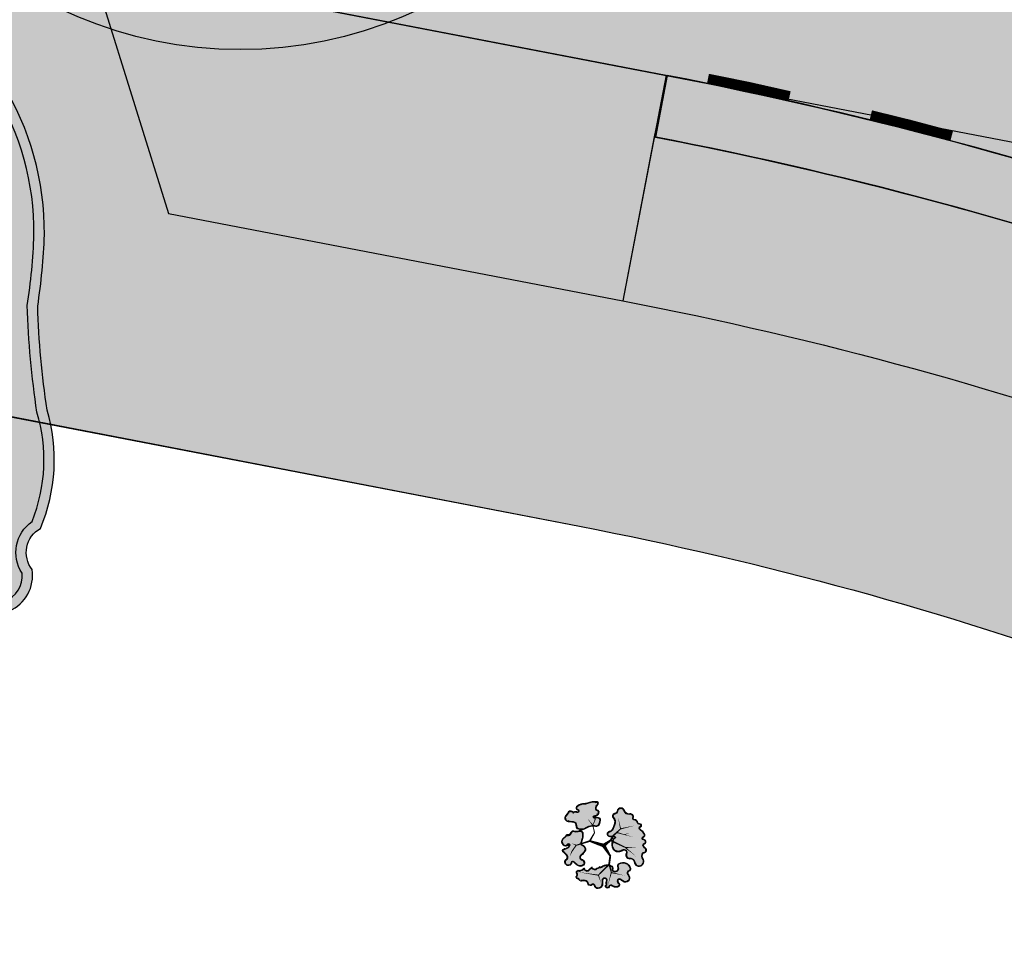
# Model space of a CAD drawing. Header units: metres. Extents: x -499360 to 60282433, y -11592314 to 5708004.
# Tile 21 of 128: x 32353343 to 32353355, y 5707884 to 5707895. Entities that reach past the tile are written whole.
import ezdxf

# ---------------------------------------------------------------- set-up
doc = ezdxf.new("R2010")
doc.units = ezdxf.units.M
doc.header["$LTSCALE"] = 0.75
doc.layers.get('0').update_dxf_attribs({"linetype": 'CONTINUOUS'})
for name, color, linetype, transparency in [('10414944$0$PF-Krone', 33, 'CONTINUOUS', 0.7), ('10414944$0$PF-Krone_SOL', 70, 'CONTINUOUS', 0.7), ('10414944$0$ST-Baum', 7, 'CONTINUOUS', 0.7)]:
    doc.layers.add(name, color=color, linetype=linetype, transparency=transparency)
doc.layers.add('10414944$0$PF-Stamm', color=7, linetype='CONTINUOUS', true_color=0x5f5144, transparency=0.7)
doc.layers.add('10414948$0$_Hilfslayer', color=6, linetype='CONTINUOUS', plot=False)
for name, color, linetype in [('10414948$0$ST-LIN Parkplatz', 7, 'CONTINUOUS'), ('10414948$0$ST-LIN-Fahrbahn', 2, 'CONTINUOUS'), ('10414948$0$ST-LIN-Gehweg', 2, 'CONTINUOUS')]:
    doc.layers.add(name, color=color, linetype=linetype)
for name, color, linetype, lineweight, true_color in [('10414948$0$ST_M_Markierung', 7, 'CONTINUOUS', 18, 0xffffff), ('10414949$0$ST-Gehweg-Sol', 7, 'CONTINUOUS', 0, 0xffd7a8), ('10414949$0$ST-Grünfläche-Sol', 7, 'CONTINUOUS', 0, 0xc3e788)]:
    doc.layers.add(name, color=color, linetype=linetype, lineweight=lineweight, true_color=true_color)
doc.layers.add('10414949$0$ST-Fahrbahn-Sol', color=7, linetype='CONTINUOUS', true_color=0xcccccc)
doc.layers.add('10414949$0$ST-Parkfläche-Sol', color=7, linetype='CONTINUOUS', true_color=0x666666)

# ---------------------------------------------------------------- blocks, each defined once
blk = doc.blocks.new('10414949')
at = {"layer": '10414949$0$ST-Fahrbahn-Sol'}
h = blk.add_hatch(color=256, dxfattribs=at)
h.dxf.hatch_style = 1
edge = h.paths.add_edge_path()
edge.add_line((32353332.075, 5707897.76), (32353350.985, 5707894.124))
edge.add_line((32353350.985, 5707894.124), (32353350.829, 5707893.39))
edge.add_arc((32353341.762, 5707846.24), 48.014, 70.2052, 79.1149, ccw=False)
edge.add_line((32353358.022, 5707891.417), (32353368.23, 5707887.744))
edge.add_line((32353368.23, 5707887.744), (32353368.484, 5707888.449))
edge.add_arc((32353392.461, 5707947.15), 63.409, 247.7815, 258.38519)
edge.add_line((32353379.695, 5707885.039), (32353392.888, 5707882.502))
edge.add_line((32353392.888, 5707882.502), (32353428.352, 5707875.682))
edge.add_line((32353428.352, 5707875.682), (32353429.202, 5707880.101))
edge.add_line((32353429.202, 5707880.101), (32353381.923, 5707889.193))
edge.add_arc((32353383.056, 5707895.085), 6, 247.5994, 259.1149, ccw=False)
edge.add_line((32353380.769, 5707889.538), (32353372.02, 5707893.144))
edge.add_arc((32353372.21, 5707893.606), 0.5, 79.0519, 247.5994, ccw=False)
edge.add_line((32353372.305, 5707894.097), (32353429.768, 5707883.047))
edge.add_line((32353429.768, 5707883.047), (32353430.618, 5707887.466))
edge.add_line((32353430.618, 5707887.466), (32353333.255, 5707906.189))
edge.add_arc((32353334.026, 5707910.142), 4.027, 175.7532, 258.9562, ccw=False)
edge.add_line((32353330.01, 5707910.44), (32353327.369, 5707894.461))
edge.add_arc((32353331.319, 5707893.832), 4, 79.1149, 170.9535, ccw=False)
at = {"layer": '10414949$0$ST-Gehweg-Sol'}
h = blk.add_hatch(color=256, dxfattribs=at)
h.dxf.hatch_style = 1
edge = h.paths.add_edge_path()
edge.add_line((32353427.596, 5707871.754), (32353424.023, 5707872.441))
edge.add_line((32353424.023, 5707872.441), (32353421.108, 5707874.529))
edge.add_line((32353421.108, 5707874.529), (32353401.468, 5707878.306))
edge.add_line((32353401.468, 5707878.306), (32353376.776, 5707883.054))
edge.add_arc((32353384.648, 5707923.728), 41.429, 251.4348, 259.0459, ccw=False)
edge.add_line((32353371.458, 5707884.455), (32353357.344, 5707889.535))
edge.add_arc((32353341.762, 5707846.24), 46.014, 70.2052, 79.1149)
edge.add_line((32353350.451, 5707891.426), (32353345.011, 5707892.472))
edge.add_line((32353345.011, 5707892.472), (32353344.084, 5707895.451))
edge.add_line((32353344.084, 5707895.451), (32353340.161, 5707896.205))
edge.add_line((32353340.161, 5707896.205), (32353338.191, 5707893.784))
edge.add_line((32353338.191, 5707893.784), (32353327.824, 5707895.777))
edge.add_arc((32353331.319, 5707893.832), 4, 150.9049, 171.2987)
edge.add_line((32353327.365, 5707894.437), (32353327.164, 5707893.122))
edge.add_line((32353327.164, 5707893.122), (32353349.932, 5707888.726))
edge.add_arc((32353341.762, 5707846.24), 43.264, 70.2052, 79.1149, ccw=False)
edge.add_line((32353356.413, 5707886.948), (32353368.168, 5707882.717))
edge.add_arc((32353383.408, 5707925.058), 45, 250.2052, 259.1149)
edge.add_line((32353374.91, 5707880.867), (32353417.437, 5707872.689))
edge.add_line((32353417.437, 5707872.689), (32353423.457, 5707869.495))
edge.add_line((32353423.457, 5707869.495), (32353427.03, 5707868.808))
edge.add_line((32353427.03, 5707868.808), (32353427.596, 5707871.754))
at = {"layer": '10414949$0$ST-Grünfläche-Sol'}
h = blk.add_hatch(color=256, dxfattribs=at)
h.dxf.hatch_style = 1
h.paths.add_polyline_path([(32353344.084, 5707895.451), (32353345.011, 5707892.472), (32353350.451, 5707891.426), (32353350.97, 5707894.127)])
at = {"layer": '10414949$0$ST-Parkfläche-Sol'}
h = blk.add_hatch(color=256, dxfattribs=at)
h.dxf.hatch_style = 1
edge = h.paths.add_edge_path()
edge.add_line((32353350.829, 5707893.39), (32353350.451, 5707891.426))
edge.add_arc((32353341.762, 5707846.24), 46.014, 70.2052, 79.1149, ccw=False)
edge.add_line((32353357.344, 5707889.535), (32353367.552, 5707885.861))
edge.add_line((32353367.552, 5707885.861), (32353368.23, 5707887.744))
edge.add_line((32353368.23, 5707887.744), (32353358.022, 5707891.417))
edge.add_arc((32353341.762, 5707846.24), 48.014, 70.2052, 79.1149)
at = {"layer": '10414949$0$ST-Fahrbahn-Sol', "flags": 128}
for points in [[(32353332.075, 5707897.76), (32353350.985, 5707894.124), (32353350.829, 5707893.39, -0.038896), (32353358.022, 5707891.417), (32353368.23, 5707887.744), (32353368.484, 5707888.449, 0.0463), (32353379.695, 5707885.039), (32353392.888, 5707882.502), (32353428.352, 5707875.682), (32353429.202, 5707880.101), (32353381.923, 5707889.193, -0.050288), (32353380.769, 5707889.538), (32353372.02, 5707893.144, -0.904739), (32353372.305, 5707894.097), (32353429.768, 5707883.047), (32353430.618, 5707887.466), (32353333.255, 5707906.189, -0.379879), (32353330.01, 5707910.44), (32353327.369, 5707894.461, -0.423644)], [(32353350.985, 5707894.124), (32353350.843, 5707893.387, -0.038818), (32353358.022, 5707891.417), (32353368.23, 5707887.744), (32353368.484, 5707888.449), (32353358.276, 5707892.123, 0.038818)]]:
    blk.add_lwpolyline(points, format="xyb", close=True, dxfattribs=at)
at = {"layer": '10414949$0$ST-Gehweg-Sol', "flags": 128}
blk.add_lwpolyline([(32353427.596, 5707871.754), (32353424.023, 5707872.441), (32353421.108, 5707874.529), (32353401.468, 5707878.306), (32353376.776, 5707883.054, -0.033222), (32353371.458, 5707884.455), (32353357.344, 5707889.535, 0.038896), (32353350.451, 5707891.426), (32353345.011, 5707892.472), (32353344.084, 5707895.451), (32353340.161, 5707896.205), (32353338.191, 5707893.784), (32353327.824, 5707895.777, 0.08922), (32353327.365, 5707894.437), (32353327.164, 5707893.122), (32353349.932, 5707888.726, -0.038896), (32353356.413, 5707886.948), (32353368.168, 5707882.717, 0.038896), (32353374.91, 5707880.867), (32353417.437, 5707872.689), (32353423.457, 5707869.495), (32353427.03, 5707868.808)], format="xyb", close=True, dxfattribs=at)
at = {"layer": '10414949$0$ST-Grünfläche-Sol', "flags": 128}
blk.add_lwpolyline([(32353344.084, 5707895.451), (32353345.011, 5707892.472), (32353350.451, 5707891.426), (32353350.97, 5707894.127)], close=True, dxfattribs=at)
at = {"layer": '10414949$0$ST-Parkfläche-Sol', "flags": 128}
blk.add_lwpolyline([(32353350.829, 5707893.39), (32353350.451, 5707891.426, -0.038896), (32353357.344, 5707889.535), (32353367.552, 5707885.861), (32353368.23, 5707887.744), (32353358.022, 5707891.417, 0.038896)], format="xyb", close=True, dxfattribs=at)
blk = doc.blocks.new('10414948$0$Leitlinie Schutzstreifen_Rad_(1.00_1.00_0.12)_INFRASIGN_639099589834910993')
at = {"layer": '10414948$0$ST_M_Markierung', "color": 7, "true_color": 0xffffff, "const_width": 0.12}
for points in [[(0.502, -0.041), (0.983, -0.138), (1.48, -0.25)], [(2.453, -0.478), (2.912, -0.591), (3.422, -0.727)]]:
    blk.add_lwpolyline(points, dxfattribs=at)
blk = doc.blocks.new('10414948')
at = {"layer": '10414948$0$_Hilfslayer', "flags": 128}
blk.add_lwpolyline([(32353331.368, 5707897.896), (32353355.32, 5707893.29), (32353368.308, 5707890.793), (32353381.295, 5707888.295), (32353478.514, 5707869.6), (32353494.657, 5707866.496), (32353510.8, 5707863.391), (32353515.71, 5707862.447)], dxfattribs=at)
for points in [[(32353345.444, 5707897.226), (32353351.348, 5707896.091, -0.038896), (32353358.953, 5707894.004), (32353373.067, 5707888.925, 0.038896), (32353380.073, 5707887.003), (32353401.336, 5707882.914)], [(32353350.97, 5707894.127, -0.038896), (32353358.276, 5707892.123), (32353358.276, 5707892.123), (32353368.484, 5707888.449)]]:
    blk.add_lwpolyline(points, format="xyb", dxfattribs=at)
at = {"layer": '10414948$0$_Hilfslayer'}
blk.add_circle((32353345.869, 5707899.435), 5, dxfattribs=at)
at = {"layer": '10414948$0$ST-LIN-Fahrbahn'}
blk.add_line((32353350.97, 5707894.127), (32353350.451, 5707891.426), dxfattribs=at)
at = {"layer": '10414948$0$ST-LIN-Fahrbahn', "flags": 128}
for points in [[(32353327.164, 5707893.122), (32353327.365, 5707894.437, -0.425422), (32353332.075, 5707897.76), (32353350.97, 5707894.127)], [(32353350.829, 5707893.39, -0.038896), (32353358.022, 5707891.417), (32353368.23, 5707887.743)], [(32353350.451, 5707891.426, -0.038896), (32353357.344, 5707889.535), (32353370.783, 5707884.698, 0.038896), (32353376.776, 5707883.054), (32353392.413, 5707880.047), (32353401.468, 5707878.306)], [(32353349.932, 5707888.726, -0.038896), (32353356.413, 5707886.948), (32353368.168, 5707882.717, 0.038896), (32353374.91, 5707880.867), (32353391.941, 5707877.592), (32353417.437, 5707872.689)]]:
    blk.add_lwpolyline(points, format="xyb", dxfattribs=at)
for points in [[(32353327.161, 5707893.104), (32353349.932, 5707888.726)], [(32353345.011, 5707892.472), (32353350.451, 5707891.426)]]:
    blk.add_lwpolyline(points, dxfattribs=at)
at = {"layer": '10414948$0$ST-LIN-Gehweg'}
blk.add_line((32353344.084, 5707895.451), (32353345.011, 5707892.472), dxfattribs=at)
at = {"layer": '10414948$0$ST-LIN Parkplatz'}
blk.add_blockref('10414948$0$Leitlinie Schutzstreifen_Rad_(1.00_1.00_0.12)_INFRASIGN_639099589834910993', (32353350.97, 5707894.127), dxfattribs=at)
blk = doc.blocks.new('10414944$0$PF-BAUM_12')
at = {"layer": '10414944$0$PF-Krone_SOL', "transparency": 33554457}
h = blk.add_hatch(color=256, dxfattribs=at)
h.dxf.hatch_style = 1
h.set_gradient(color1=(88, 186, 72), color2=(175, 217, 170), tint=1, name='INVSPHERICAL')
edge = h.paths.add_edge_path()
edge.add_arc((-1.2758, 1.3994), 0.541, 250.247, 303.4279)
edge.add_arc((-0.5984, 0.4188), 0.6511, 94.3691, 125.6409, ccw=False)
edge.add_arc((-0.5871, 0.2707), 0.7996, 79.906, 94.3691, ccw=False)
edge.add_arc((-0.4074, 1.2805), 0.2261, 259.906, 345.0368)
edge.add_arc((3.3556, 0.2748), 3.669, 162.1844, 165.0368, ccw=False)
edge.add_arc((-0.2456, 1.4321), 0.1137, 342.1844, 421.4181)
edge.add_arc((-0.3772, 1.1907), 0.3886, 61.4181, 105.4179)
edge.add_arc((-0.4936, 1.6129), 0.0494, 76.8677, 285.4179, ccw=False)
edge.add_arc((-0.4342, 1.767), 0.1165, 245.5523, 317.8819)
edge.add_arc((-0.4413, 1.8543), 0.1901, 299.5067, 335.7073)
edge.add_arc((-0.3904, 1.8889), 0.1664, 317.3096, 366.5168)
edge.add_arc((-0.3153, 1.9138), 0.0904, 356.15, 452.3298)
edge.add_arc((-0.2837, 2.1143), 0.1157, 186.3955, 252.2185, ccw=False)
edge.add_arc((-0.1459, 2.1399), 0.2556, 124.2968, 188.6524, ccw=False)
edge.add_arc((-0.3624, 2.4158), 0.0972, 318.2129, 468.9396)
edge.add_arc((-0.4455, 2.5549), 0.0698, 219.6885, 317.568, ccw=False)
edge.add_arc((-0.5987, 2.0825), 0.4392, 76.9102, 116.5449)
edge.add_arc((-1.4951, 4.5572), 2.1964, 281.7611, 288.5889, ccw=False)
edge.add_arc((-1.0114, 0.8578), 1.5496, 91.3323, 98.0021)
edge.add_arc((-1.1102, 1.691), 0.7109, 99.4638, 131.7622)
edge.add_arc((-1.4773, 2.1554), 0.1252, 148.2467, 256.0758)
edge.add_arc((-1.5238, 1.968), 0.068, -114.9556, 76.0758, ccw=False)
edge.add_arc((-1.6369, 1.7248), 0.2002, 65.0444, 122.1083)
edge.add_arc((-1.7899, 1.9686), 0.0876, 221.6314, 302.1083, ccw=False)
edge.add_arc((-1.9603, 1.8172), 0.1403, 41.6314, 166.8648)
edge.add_arc((-2.3449, 1.9519), 0.2684, 321.9495, 337.4752, ccw=False)
edge.add_line((-2.1335, 1.7864), (-2.2407, 1.6721))
edge.add_arc((-2.0502, 1.5575), 0.2224, 148.9568, 261.833)
edge.add_arc((-2.0149, 1.0239), 0.3205, 78.7718, 102.0334, ccw=False)
edge.add_arc((0.8412, 15.4111), 14.3475, 258.77175, 259.65948)
edge.add_arc((-1.7568, 1.1728), 0.1259, 30.356, 79.6595, ccw=False)
edge.add_arc((-1.8871, 1.0965), 0.2769, -0.4934, 30.356, ccw=False)
edge.add_arc((-1.3602, 1.092), 0.25, 179.5066, 221.3188)
edge.add_line((-1.548, 0.9269), (-1.4587, 0.8902))
edge = h.paths.add_edge_path()
edge.add_arc((-2.0595, -1.0849), 0.2169, 117.743, 251.4279, ccw=False)
edge.add_arc((-2.2535, -0.7961), 0.1343, 313.8671, 413.8729)
edge.add_arc((-1.1381, 0.5382), 1.6051, 221.524, 229.789, ccw=False)
edge.add_arc((-2.2843, -0.4137), 0.1251, 108.798, 243.7029, ccw=False)
edge.add_arc((-2.2657, -0.171), 0.1376, 244.6115, 299.8242)
edge.add_arc((-2.4922, 0.2242), 0.593, 299.8242, 314.8752)
edge.add_arc((-2.3634, 0.0948), 0.4104, 314.8752, 336.5607)
edge.add_arc((-2.0604, -0.1191), 0.0893, 34.547, 142.2333)
edge.add_arc((-2.2509, -0.0174), 0.1288, 205.94, 338.605, ccw=False)
edge.add_arc((-1.1082, 0.8264), 1.5473, 211.5442, 215.5748, ccw=False)
edge.add_arc((-2.1647, 0.1359), 0.2879, 123.2934, 204.4063, ccw=False)
edge.add_arc((-2.4675, 0.6266), 0.289, 300.0552, 335.4001)
edge.add_arc((-2.1302, 0.4722), 0.0819, 58.4002, 155.4001, ccw=False)
edge.add_arc((-2.0455, 0.6099), 0.0798, 238.4002, 306.4204)
edge.add_arc((-2.2163, 0.8415), 0.3675, 306.4204, 341.4929)
edge.add_arc((-1.7884, 0.6982), 0.0838, 72.4288, 161.4929, ccw=False)
edge.add_arc((-1.597, 1.3024), 0.5499, 252.4288, 281.6379)
edge.add_arc((-1.3833, 0.6006), 0.1928, 8.2479, 122.231, ccw=False)
edge.add_arc((1.4313, 0.4424), 2.6303, 175.9465, 181.0704)
edge.add_arc((-2.004, 0.487), 0.8109, 332.6061, 353.3579, ccw=False)
edge.add_arc((-1.1696, 0.0546), 0.1289, 152.6061, 239.8128)
edge.add_arc((-1.5709, -0.6354), 0.6693, 44.4632, 59.8128, ccw=False)
edge.add_arc((-1.2417, -0.3122), 0.208, -40.1663, 44.4632, ccw=False)
edge.add_arc((-1.7965, -0.0425), 0.8201, 308.5293, 330.4961, ccw=False)
edge.add_arc((-1.2134, -0.8063), 0.142, 120.5815, 237.174)
edge.add_arc((-1.3033, -1.1297), 0.2045, -64.491, 86.396, ccw=False)
edge.add_arc((-1.343, -1.1115), 0.2397, 240.4754, 302.2336, ccw=False)
edge.add_arc((-1.2125, -0.7918), 0.5839, 226.3665, 244.7952, ccw=False)
edge.add_arc((-0.7205, -0.1508), 1.3901, 222.9429, 229.9249, ccw=False)
edge.add_arc((-1.7937, -1.1495), 0.076, 42.9191, 173.4992)
edge.add_arc((-2.058, -1.1133), 0.1908, 248.2896, 351.6714, ccw=False)
edge = h.paths.add_edge_path()
edge.add_arc((1.2059, -0.0381), 0.6649, 150.7734, 194.5558)
edge.add_arc((0.911, -0.0942), 0.3659, 197.6599, 276.7526)
edge.add_arc((0.9525, -0.0442), 0.4134, 270.2152, 305.5241)
edge.add_arc((1.2637, -0.512), 0.1494, -27.7225, 118.3909, ccw=False)
edge.add_arc((1.6106, -0.6627), 0.2295, 159.2735, 288.7974)
edge.add_arc((1.6267, -1.1446), 0.2709, -1.083, 77.6692, ccw=False)
edge.add_arc((2.1687, -1.0477), 0.2897, 200.6132, 382.9337)
edge.add_arc((2.7072, -0.7257), 0.3429, 147.8227, 217.591, ccw=False)
edge.add_arc((2.4468, -0.3829), 0.1629, 259.448, 409.1515)
edge.add_arc((2.7989, 0.0617), 0.4045, 199.7173, 232.6211, ccw=False)
edge.add_arc((2.5485, -0.1163), 0.1368, 103.2593, 162.2981, ccw=False)
edge.add_arc((2.4584, 0.1299), 0.1274, 297.4752, 447.5021)
edge.add_arc((2.4597, 0.3353), 0.0783, 98.8157, 273.1184, ccw=False)
edge.add_arc((2.4, 0.5247), 0.1217, 293.027, 374.9291)
edge.add_arc((2.0245, 0.3266), 0.5439, 24.9483, 42.1183)
edge.add_arc((1.7775, 0.1571), 0.8417, 39.3994, 55.75)
edge.add_arc((2.2887, 0.9354), 0.0906, 104.7131, 245.5829, ccw=False)
edge.add_arc((2.2455, 1.1001), 0.0797, 284.7131, 435.2869)
edge.add_arc((2.1786, 0.8455), 0.3429, 75.2869, 90.1544)
edge.add_arc((2.192, 1.2908), 0.1034, 200.5438, 262.034, ccw=False)
edge.add_arc((1.8708, 1.2323), 0.2255, 5.6552, 92.2855)
edge.add_arc((1.8923, 1.533), 0.0813, 129.4673, 248.0142, ccw=False)
edge.add_arc((1.6377, 1.5925), 0.2029, 0.9413, 108.0271)
edge.add_arc((1.5516, 2.0411), 0.2568, 198.8038, 275.2311, ccw=False)
edge.add_arc((1.081, 1.9053), 0.2335, 13.1092, 167.2288)
edge.add_arc((0.6671, 1.9992), 0.1909, 279.3003, 347.2288, ccw=False)
edge.add_arc((0.7224, 1.6615), 0.1513, 99.3003, 228.8092)
edge.add_arc((0.4652, 1.3676), 0.2392, 21.1744, 48.8092, ccw=False)
edge.add_arc((0.3242, 1.313), 0.3904, -10.7857, 21.1744, ccw=False)
edge.add_arc((-0.3793, 1.447), 1.1066, 325.7449, 349.2143, ccw=False)
edge.add_arc((0.3558, 0.9464), 0.2172, 278.2663, 325.7449, ccw=False)
edge.add_arc((0.408, 0.5869), 0.146, 98.2663, 271.6731)
edge.add_arc((0.4514, -0.8972), 1.3387, 79.7675, 91.6731, ccw=False)
edge.add_arc((0.6892, 0.3779), 0.0423, -16.4325, 90.0101, ccw=False)
edge.add_line((0.7298, 0.3659), (0.6257, 0.2866))
edge = h.paths.add_edge_path()
edge.add_arc((-1.5552, -2.2569), 0.1724, 12.6189, 77.7455)
edge.add_arc((-1.4977, -1.992), 0.0986, 164.1816, 257.7455, ccw=False)
edge.add_arc((-1.7215, -1.8391), 0.1803, 315.6358, 396.2247)
edge.add_arc((-1.4722, -1.6964), 0.1099, 56.0167, 199.1656, ccw=False)
edge.add_arc((-1.3562, -1.5375), 0.087, 231.1844, 306.609)
edge.add_arc((-1.4968, -1.2476), 0.4081, 298.1575, 320.4218)
edge.add_arc((-1.118, -1.5607), 0.0835, 20.6534, 140.4218, ccw=False)
edge.add_arc((-0.9321, -1.4907), 0.1152, 200.6534, 324.1572)
edge.add_arc((-0.5981, -1.7319), 0.2968, 125.8433, 144.1572, ccw=False)
edge.add_arc((-1.1307, -0.9947), 0.6126, 305.8433, 313.7683)
edge.add_arc((-0.6402, -1.5068), 0.0965, 35.283, 133.7683, ccw=False)
edge.add_arc((-0.4573, -1.4114), 0.1114, 200.8653, 329.8017)
edge.add_arc((5.9643, -14.9126), 14.8587, 114.56415, 115.19461, ccw=False)
edge.add_arc((-0.1458, -1.5341), 0.1511, 81.9994, 116.2838, ccw=False)
edge.add_arc((-0.1295, -1.2153), 0.1692, 271.6238, 322.4573)
edge.add_arc((0.4219, -2.3582), 1.1204, 101.7391, 111.8636, ccw=False)
edge.add_arc((0.2817, -1.7045), 0.4518, 61.0493, 101.1946, ccw=False)
edge.add_arc((0.4293, -1.462), 0.1686, -13.3297, 65.0541, ccw=False)
edge.add_arc((0.701, -1.5438), 0.116, 158.2537, 207.0243)
edge.add_arc((0.7267, -1.4357), 0.2061, 231.2626, 284.3776)
edge.add_arc((0.7594, -1.468), 0.1684, 276.3107, 373.1888)
edge.add_arc((1.0623, -1.3226), 0.1754, 121.9096, 217.5827, ccw=False)
edge.add_arc((1.2009, -1.5786), 0.4663, 12.4963, 119.7416, ccw=False)
edge.add_arc((1.5062, -1.4974), 0.1512, -66.2252, 7.4787, ccw=False)
edge.add_arc((1.5907, -1.7479), 0.1146, 101.8196, 224.4343)
edge.add_arc((1.3238, -2.0366), 0.2788, -26.9882, 48.417, ccw=False)
edge.add_arc((1.3365, -2.0229), 0.2743, 258.9909, 329.2486, ccw=False)
edge.add_arc((1.6618, -1.4757), 0.8996, 229.3858, 245.1764, ccw=False)
edge.add_arc((0.9994, -2.237), 0.1097, 45.6037, 249.2448)
edge.add_arc((0.8451, -2.4465), 0.1573, -95.435, 42.7788, ccw=False)
edge.add_arc((0.8007, -2.2203), 0.3839, 232.8, 274.4074, ccw=False)
edge.add_arc((0.4866, -2.6064), 0.1147, 44.402, 165.1103)
edge.add_arc((0.2716, -2.5387), 0.1109, 123.3852, 339.8557, ccw=False)
edge.add_arc((0.9022, -2.3675), 0.6961, 164.2604, 186.4803, ccw=False)
edge.add_arc((0.1064, -2.2008), 0.1278, 9.9652, 176.7192)
edge.add_arc((-48.3159, -1.4499), 48.3004, 358.76613, 359.11787, ccw=False)
edge.add_arc((-0.3152, -2.3669), 0.3137, 290.4729, 336.8998, ccw=False)
edge.add_arc((-0.2908, -2.4562), 0.2217, 213.8839, 292.6434, ccw=False)
edge.add_arc((-0.5922, -2.5593), 0.1191, 350.144, 508.4434)
edge.add_arc((-0.7458, -2.3559), 0.1504, 180.1486, 290.2791, ccw=False)
edge.add_arc((-1.1241, -2.4703), 0.2548, 26.5922, 75.6656)
edge.add_arc((-1.166, -2.6346), 0.4243, 75.6656, 104.3344)
edge.add_arc((-1.3217, -2.0253), 0.2045, 251.4046, 284.3344, ccw=False)
at = {"layer": '10414944$0$PF-Krone'}
for points in [[(-1.4587, 0.8902, 0.236302), (-0.9778, 0.9479, -0.137302), (-0.648, 1.068, -0.063191), (-0.447, 1.0579, 0.389536), (-0.189, 1.2221, -0.012446), (-0.1374, 1.3973, 0.360188), (-0.1913, 1.5319, 0.194379), (-0.4805, 1.5653, -1.286295), (-0.4824, 1.6609, 0.326511), (-0.3477, 1.6889, 0.159282), (-0.2681, 1.7761, 0.218069), (-0.2251, 1.9078, 0.446169), (-0.319, 2.0042, -0.295374), (-0.3986, 2.1015, -0.288426), (-0.29, 2.3511, 0.772377), (-0.394, 2.5078, -0.455092), (-0.4992, 2.5103, 0.174684), (-0.7949, 2.4754, -0.029801), (-1.0474, 2.4069, 0.029111), (-1.2271, 2.3923, 0.141869), (-1.5837, 2.2213, 0.508586), (-1.5074, 2.034, -1.101217), (-1.5525, 1.9063, 0.254264), (-1.7433, 1.8944, -0.366329), (-1.8554, 1.9104, 0.608209), (-2.0969, 1.8491, -0.067848), (-2.1335, 1.7864, 0), (-2.2407, 1.6721, 0.536623), (-2.0818, 1.3373, -0.101848), (-1.9525, 1.3382, 0.003873), (-1.7342, 1.2967, -0.218508), (-1.6482, 1.2364, -0.135425), (-1.6102, 1.0941, 0.184492), (-1.548, 0.9269)], [(-1.4493, 0.9145, 0.235756), (-0.9926, 0.9693, -0.137109), (-0.65, 1.0939, -0.063191), (-0.4424, 1.0835, 0.389536), (-0.2141, 1.2288, -0.012446), (-0.1622, 1.4053, 0.360188), (-0.2037, 1.5091, 0.194379), (-0.4736, 1.5402, -1.313113), (-0.4736, 1.6855, 0.345734), (-0.3643, 1.7094, 0.172714), (-0.2901, 1.7907, 0.230529), (-0.2512, 1.9073, 0.475615), (-0.3219, 1.9779, -0.304436), (-0.4244, 2.098, -0.284585), (-0.3075, 2.3706, 0.726016), (-0.3802, 2.4848, -0.402009), (-0.5128, 2.4867, 0.170881), (-0.7849, 2.4513, -0.030277), (-1.0444, 2.381, 0.029443), (-1.2231, 2.3665, 0.140272), (-1.5634, 2.2045, 0.497246), (-1.5012, 2.0592, -1.101217), (-1.5634, 1.8827, 0.254264), (-1.7295, 1.8724, -0.366329), (-1.8748, 1.8931, 0.61415), (-2.072, 1.8412, -0.070819), (-2.1138, 1.7695, 0), (-2.2198, 1.6564, 0.525075), (-2.0824, 1.3638, -0.0983), (-1.9475, 1.3638, 0.003873), (-1.7295, 1.3222, -0.218508), (-1.6257, 1.2496, -0.135425), (-1.5842, 1.0939, 0.177651), (-1.5323, 0.9486)], [(0.6257, 0.2866, 0.193395), (0.5624, -0.2052, 0.359494), (0.9541, -0.4575, 0.155295), (1.1927, -0.3806, -0.740727), (1.396, -0.5815, 0.634154), (1.6845, -0.88, -0.357816), (1.8975, -1.1497, 1.020458), (2.4355, -0.9348, -0.314188), (2.417, -0.5431, 0.765274), (2.5534, -0.2597, -0.144564), (2.4182, -0.0747, -0.263459), (2.5171, 0.0169, 0.767513), (2.4639, 0.2571, -0.951478), (2.4477, 0.4126, 0.373398), (2.5177, 0.556, 0.075059), (2.428, 0.6914, 0.071464), (2.2513, 0.8529, -0.705879), (2.2657, 1.023, 0.771312), (2.2657, 1.1771, 0.064963), (2.1777, 1.1884, -0.27493), (2.0952, 1.2545, 0.397091), (1.8618, 1.4576, -0.568927), (1.8406, 1.5958, 0.504511), (1.575, 1.7854, -0.346415), (1.3085, 1.9583, 0.796288), (0.8532, 1.957, -0.305389), (0.698, 1.8108, 0.634062), (0.6227, 1.5476, -0.121167), (0.6883, 1.454, -0.140363), (0.7077, 1.2399, -0.102764), (0.5353, 0.8241, -0.21018), (0.387, 0.7314, 0.944057), (0.4123, 0.4409, -0.051995), (0.6892, 0.4202, -0.500995), (0.7298, 0.3659)], [(0.6458, 0.2692, 0.190937), (0.5874, -0.198, 0.360145), (0.9525, -0.4315, 0.157291), (1.1788, -0.3585, -0.740752), (1.4198, -0.5921, 0.643471), (1.6826, -0.853, -0.360113), (1.9236, -1.145, 1.005174), (2.4128, -0.9479, -0.325759), (2.4055, -0.5134, 0.812791), (2.5369, -0.2798, -0.149118), (2.3909, -0.0755, -0.272395), (2.5077, 0.0413, 0.751835), (2.4639, 0.2311, -0.928423), (2.4401, 0.4377, 0.358623), (2.4931, 0.5472, 0.074197), (2.4083, 0.6744, 0.071015), (2.2383, 0.8302, -0.698214), (2.2591, 1.0482, 0.771312), (2.2591, 1.152, 0.066315), (2.1761, 1.1624, -0.286763), (2.0696, 1.2488, 0.408934), (1.8579, 1.4313, -0.545784), (1.8141, 1.6065, 0.489703), (1.5804, 1.7598, -0.350827), (1.2834, 1.9512, 0.798701), (0.8786, 1.9512, -0.305389), (0.7022, 1.7851, 0.634062), (0.6399, 1.5672, -0.121167), (0.7125, 1.4634, -0.140363), (0.7333, 1.235, -0.102764), (0.5568, 0.8095, -0.21018), (0.3908, 0.7057, 0.944057), (0.4115, 0.4669, -0.051616), (0.6918, 0.4462, -0.532673), (0.7514, 0.3497)], [(-2.1286, -1.2905, -0.65991), (-2.1605, -0.8929, 0.466338), (-2.1744, -0.6876, -0.036078), (-2.3398, -0.5259, -0.667578), (-2.3247, -0.2952, 0.245683), (-2.1973, -0.2903, 0.065767), (-2.0738, -0.1961, 0.094904), (-1.9868, -0.0685, 0.507802), (-2.131, -0.0644, -0.653541), (-2.3667, -0.0738, -0.017589), (-2.4268, 0.0169, -0.369479), (-2.3227, 0.3765, 0.155455), (-2.2047, 0.5063, -0.450466), (-2.0873, 0.542, 0.305827), (-1.9981, 0.5457, 0.154239), (-1.8678, 0.7248, -0.409437), (-1.7631, 0.7781, 0.128143), (-1.4861, 0.7637, -0.54286), (-1.1924, 0.6283, 0.022361), (-1.1986, 0.3932, -0.090795), (-1.284, 0.1139, 0.400005), (-1.2344, -0.0569, -0.067076), (-1.0933, -0.1666, -0.387019), (-1.0828, -0.4464, -0.096143), (-1.2857, -0.6841, 0.557693), (-1.2904, -0.9256, -0.773495), (-1.2152, -1.3143, -0.276189), (-1.4612, -1.3201, -0.080584), (-1.6154, -1.2144, -0.030474), (-1.7381, -1.0978, 0.640635), (-1.8692, -1.1409, -0.484398)], [(-2.2272, -1.1718, -0.377035), (-2.1418, -0.911, 0.462758), (-2.1582, -0.6671, -0.036793), (-2.3239, -0.5046, -0.650672), (-2.3251, -0.3233, 0.226885), (-2.1843, -0.3129, 0.065767), (-2.0555, -0.2145, 0.102669), (-1.9578, -0.0664, 0.560734), (-2.154, -0.0518, -0.672352), (-2.3442, -0.0605, -0.017696), (-2.4038, 0.0291, -0.366993), (-2.309, 0.3543, 0.154831), (-2.181, 0.4955, -0.450466), (-2.1009, 0.5198, 0.305827), (-1.9827, 0.5248, 0.154239), (-1.8432, 0.7165, -0.409437), (-1.7709, 0.7533, 0.13033), (-1.476, 0.7393, -0.546373), (-1.2186, 0.6272, 0.02192), (-1.2246, 0.3945, -0.090238), (-1.3071, 0.1259, 0.400005), (-1.2475, -0.0793, -0.067076), (-1.1118, -0.1848, -0.390762), (-1.1042, -0.4314, -0.096389), (-1.3005, -0.6626, 0.568263), (-1.2983, -0.9513, -0.791061), (-1.2278, -1.2915, -0.279339), (-1.4492, -1.297, -0.081396), (-1.5981, -1.195, -0.030819), (-1.7198, -1.0793, 0.674462), (-1.888, -1.14, -0.76422)], [(-1.3869, -2.2192, 0.292073), (-1.5186, -2.0883, -0.432551), (-1.5925, -1.9652, 0.366883), (-1.576, -1.7325, -0.720884), (-1.4107, -1.6053, 0.341522), (-1.3043, -1.6073, 0.097453), (-1.1823, -1.5075, -0.576003), (-1.0399, -1.5313, 0.597917), (-0.8388, -1.5581, -0.08008), (-0.772, -1.4913, 0.034593), (-0.7069, -1.4371, -0.458286), (-0.5614, -1.451, 0.630565), (-0.361, -1.4674, -0.002751), (-0.2127, -1.3986, -0.15072), (-0.1247, -1.3845, 0.225513), (0.0047, -1.3184, -0.044205), (0.194, -1.2613, -0.176981), (0.5004, -1.3091, -0.356005), (0.5933, -1.5008, 0.216074), (0.5977, -1.5965, 0.235998), (0.7779, -1.6354, 0.449828), (0.9233, -1.4296, -0.443521), (0.9696, -1.1737, -0.505384), (1.6561, -1.4777, -0.333159), (1.5672, -1.6358, 0.592663), (1.5088, -1.8281, -0.341427), (1.5722, -2.1632, -0.316536), (1.2841, -2.2922, -0.069009), (1.0762, -2.1586, 1.23095), (0.9605, -2.3396, -0.688656), (0.8302, -2.6031, -0.183568), (0.5686, -2.5261, 0.581478), (0.3758, -2.5769, -1.382341), (0.2106, -2.4461, -0.097258), (0.2322, -2.1787, 0.890608), (-0.0212, -2.1935, -0.001535), (-0.0267, -2.4899, -0.205393), (-0.2055, -2.6607, -0.357852), (-0.4749, -2.5797, 0.826532), (-0.6937, -2.497, -0.521291), (-0.8962, -2.3563, 0.217457), (-1.061, -2.2235, 0.125748), (-1.2711, -2.2235, -0.14468)], [(-1.3656, -2.1984, 0.270797), (-1.5131, -2.0629, -0.432551), (-1.5675, -1.9722, 0.354737), (-1.5553, -1.7285, -0.649808), (-1.424, -1.6226, 0.359616), (-1.292, -1.6303, 0.097453), (-1.1623, -1.5241, -0.576003), (-1.0642, -1.5405, 0.597917), (-0.8177, -1.5733, -0.08008), (-0.7567, -1.5124, 0.034593), (-0.6889, -1.4559, -0.446057), (-0.5843, -1.4638, 0.599943), (-0.343, -1.4877, -0.002629), (-0.2015, -1.4221, -0.15559), (-0.1264, -1.4105, 0.218765), (0.0207, -1.3401, -0.04262), (0.1991, -1.2868, -0.177473), (0.4886, -1.3323, -0.354321), (0.5684, -1.4932, 0.222706), (0.5772, -1.6133, 0.240128), (0.7826, -1.661, 0.456345), (0.9471, -1.4178, -0.452999), (0.9829, -1.1961, -0.504186), (1.6305, -1.4822, -0.325283), (1.5589, -1.611, 0.587825), (1.491, -1.847, -0.341406), (1.5495, -2.1506, -0.312164), (1.2921, -2.2672, -0.067854), (1.0938, -2.1394, 1.19624), (0.9451, -2.3614, -0.679338), (0.8305, -2.577, -0.183947), (0.5857, -2.5065, 0.573485), (0.351, -2.5689, -1.514783), (0.2386, -2.4604, -0.105945), (0.2588, -2.1803, 0.910696), (-0.0472, -2.1926, -0.001511), (-0.0526, -2.4842, -0.20139), (-0.2151, -2.6365, -0.344816), (-0.4477, -2.573, 0.767089), (-0.7104, -2.4752, -0.515063), (-0.8701, -2.3505, 0.223578), (-1.0546, -2.1983, 0.125748), (-1.2775, -2.1983, -0.125245)]]:
    blk.add_lwpolyline(points, format="xyb", close=True, dxfattribs=at)
at = {"layer": '10414944$0$PF-Stamm'}
for points in [[(0.0456, -0.1011, 0.2167, 0.1084, 0), (-0.7801, 0.1666, 0.1084, 0.065, 0), (-0.4991, 0.6653, 0.065, 0.0433, 0), (-0.5991, 1.1076, 0.0433, 0.0433, 0), (-0.4753, 1.4051, 0.065, 1.976742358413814e-14, 0), (-0.3709, 1.869, 0, 0, 0)], [(0.0456, -0.1011, 0.2167, 0.1084, 0), (0.458, 0.2037, 0.1084, 0.1084, 0), (0.6352, 0.4942, 0.1084, 0.065, 0), (1.0621, 0.8906, 0.065, 0, 0), (0.9169, 1.5817, 0, 0, 0)], [(-0.5991, 1.1076, 0.065, 0, 0), (-0.9411, 1.541, 0, 0, 0)], [(1.0734, 0.8981, 0.065, 0, 0), (1.9382, 1.1002, 0, 0, 0)], [(0.8405, 0.6849, 0.0657, 0.065, 0), (0.8408, 0.6755, 0.065, 0, 0), (1.8499, 0.3936, 0, 0, 0)], [(1.2915, 0.5526, 0.0455, 1.248468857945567e-14, 0), (1.6095, 0.6515, 0, 0, 0)], [(0.4766, 0.1999, 0.1084, 0.065, 0), (1.3496, -0.2158, 0.065, 0, 0), (2.1032, -0.2533, 0, 0, 0)], [(-0.7801, 0.1666, 0.1084, 0.065, 0), (-1.5906, -0.088, 0.065, 0, 0), (-1.8608, 0.029, 0, 0, 0)], [(0.0456, -0.1011, 0.2167, 0.1084, 0), (0.4458, -0.7261, 0.1084, 0.1084, 0), (0.3792, -1.2094, 0.1084, 0.065, 0), (0.5139, -1.7227, 0.065, 2.236840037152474e-14, 0), (1.3267, -1.9065, 0, 0, 0)], [(-1.5855, -0.0745, 0.065, 0.065, 0), (-1.8491, -0.4467, 0.065, 0, 0), (-1.9786, -0.7431, 0, 0, 0)], [(1.3551, -0.2293, 0.065, 0, 0), (1.9846, -0.7587, 0, 0, 0), (1.9985, -0.7574, 0, 0, 0)], [(0.3792, -1.2284, 0.1084, 0.065, 0), (-0.2688, -1.8764, 0.065, 0, 0), (-1.4983, -1.6926, 0, 0, 0)], [(0.5086, -1.7124, 0.065, 0, 0), (0.297, -2.5257, 0, 0, 0)], [(-0.2593, -1.8859, 0.065, 0, 0), (-0.1056, -2.3597, 0, 0, 0), (-0.2688, -2.6512, 0, 0, 0)]]:
    blk.add_lwpolyline(points, format="xyseb", dxfattribs=at)
blk = doc.blocks.new('10414944')
at = {"layer": '10414944$0$ST-Baum', "xscale": 4.769318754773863, "yscale": 4.769318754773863, "zscale": 1.987216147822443, "rotation": 260}
blk.add_blockref('10414944$0$PF-BAUM_12', (32353331.271, 5707888.435), dxfattribs=at)
at = {"layer": '10414944$0$ST-Baum', "xscale": 0.2, "yscale": 0.2, "zscale": 1.238086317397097}
blk.add_blockref('10414944$0$PF-BAUM_12', (32353350.213, 5707884.923), dxfattribs=at)

msp = doc.modelspace()

# ---------------------------------------------------------------- block references
for name in ['10414944', '10414949']:
    msp.add_blockref(name, (0, 0))

# ---------------------------------------------------------------- next in the draw order: block references
msp.add_blockref('10414948', (0, 0))

doc.saveas('drawing.dxf')
